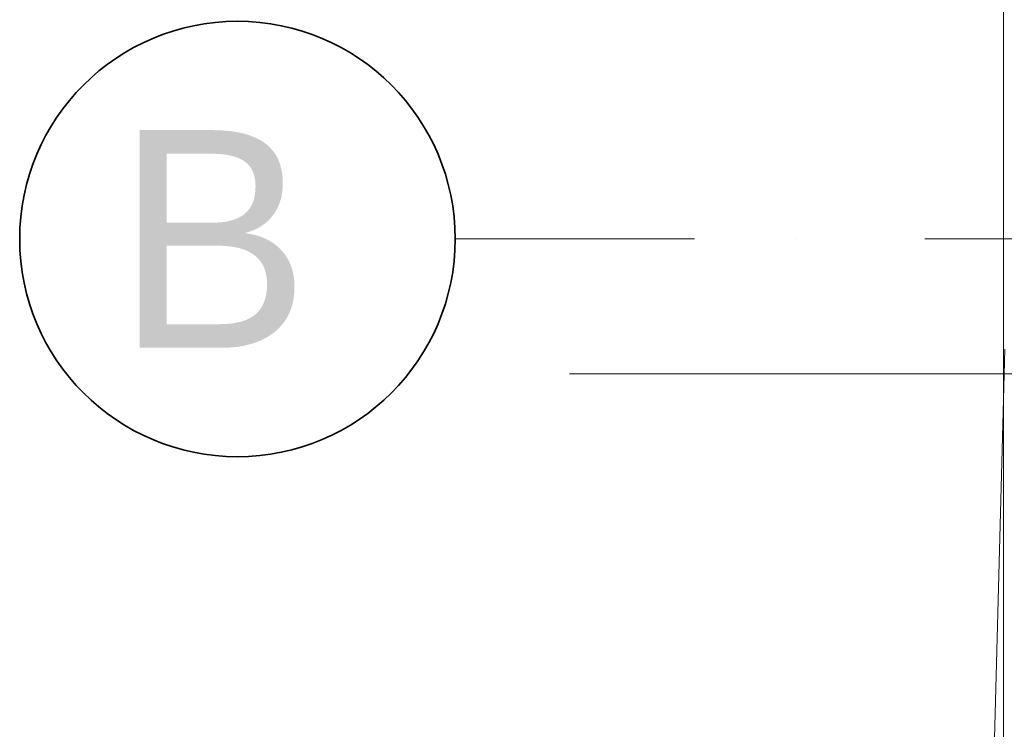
# Model space of a CAD drawing. Header units: millimetres. Extents: x -8078 to 241103, y -4319 to 602442.
# Tile 123 of 148: x 78973 to 80329, y 286988 to 287966. Entities that reach past the tile are written whole.
import ezdxf

# ---------------------------------------------------------------- set-up
doc = ezdxf.new("R2010")
doc.units = ezdxf.units.MM
doc.header["$MEASUREMENT"] = 0
doc.linetypes.add('Kropki i Kreski', pattern=[6.702778, 3.527778, -1.763889, 0, -1.411111])
for name, color, linetype in [('#podkład', 252, 'Continuous'), ('Konstrukcja - Siatka mod', 7, 'Continuous'), ('Konstrukcja - Stropy', 7, 'Continuous'), ('Znaczniki drzwi Archicada', 7, 'Continuous')]:
    doc.layers.add(name, color=color, linetype=linetype)
doc.styles.add('MtXpl_Arial', font='txt', dxfattribs={"height": 0.2})

# ---------------------------------------------------------------- blocks, each defined once
blk = doc.blocks.new('UHYGFFFF')
at = {"layer": 'Konstrukcja - Siatka mod', "color": 252, "linetype": 'Kropki i Kreski', "lineweight": 13, "ltscale": 100}
blk.add_line((20180, 388182.6), (19180, 388182.6), dxfattribs=at)
at = {"layer": 'Konstrukcja - Siatka mod', "color": 252, "linetype": 'Continuous', "lineweight": 35, "ltscale": 100}
blk.add_circle((18880, 388182.6), 300, dxfattribs=at)
at = {"layer": 'Konstrukcja - Stropy', "color": 252, "linetype": 'Continuous', "lineweight": 13, "ltscale": 100}
for p, q in [((19935.6, 390812.6), (19935.6, 382844.5)), ((19800.4, 382902.4), (19937.5, 388030.6))]:
    blk.add_line(p, q, dxfattribs=at)
at = {"layer": 'Znaczniki drzwi Archicada', "color": 252, "linetype": 'Continuous', "lineweight": 13, "ltscale": 100}
blk.add_line((21330.3, 387996.9), (19337.5, 387996.9), dxfattribs=at)
at = {"layer": 'Konstrukcja - Siatka mod', "color": 252, "linetype": 'Continuous', "lineweight": 13, "style": 'MtXpl_Arial'}
blk.add_text('B', height=300, dxfattribs=at).set_placement((18712.2, 388032.6))

msp = doc.modelspace()

# ---------------------------------------------------------------- block references
at = {"layer": '#podkład'}
msp.add_blockref('UHYGFFFF', (60392.7, -100518.7), dxfattribs=at)

doc.saveas('drawing.dxf')
